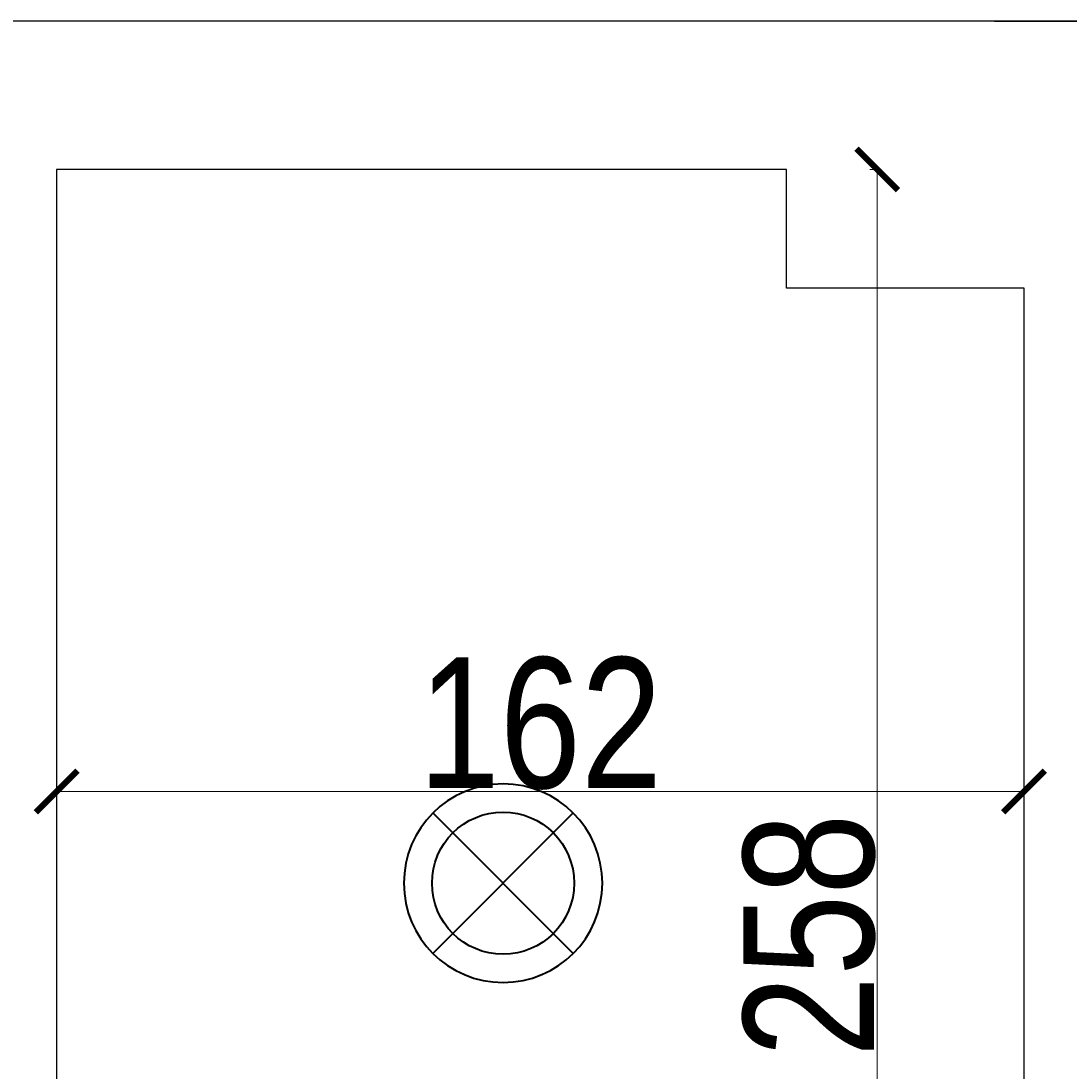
# Model space of a CAD drawing. Header units: millimetres. Extents: x -5941 to 19721, y -9230 to 6433.
# Tile 198 of 204: x 17252 to 17428, y 637 to 814. Entities that reach past the tile are written whole.
import ezdxf

# ---------------------------------------------------------------- set-up
doc = ezdxf.new("R2010")
doc.units = ezdxf.units.MM
doc.layers.add('A_SC_MUROWANA_DZIAŁOWA', color=42, linetype='Continuous')
doc.layers.add('A_wymiary', color=55, linetype='Continuous')
doc.layers.add('e', color=1, linetype='Continuous', lineweight=40)
doc.styles.add('Opisowy', font='arial.ttf', dxfattribs={"width": 0.8})
doc.dimstyles.new('WYMIARY', dxfattribs={"dimtxt": 1.3, "dimasz": 7, "dimexe": 1.25, "dimexo": 0.3, "dimgap": 0.2, "dimtad": 1, "dimzin": 4, "dimtxsty": 'Opisowy', "dimblk1": 'ARCHTICK', "dimblk2": 'ARCHTICK', "dimsah": 1, "dimcen": 2.5, "dimazin": 0, "dimtfac": 1, "dimtmove": 1, "dimatfit": 3, "dimldrblk": 'ARCHTICK', "dimfxl": 0, "dimlwd": 18, "dimlwe": 9, "dimarcsym": 0})

# ---------------------------------------------------------------- blocks, each defined once
blk = doc.blocks.new('_ArchTick')
at = {"color": 0, "const_width": 0.15}
blk.add_lwpolyline([(-0.5, -0.5), (0.5, 0.5)], dxfattribs=at)
blk = doc.blocks.new('*D81')
at = {"layer": 'A_wymiary', "color": 0, "lineweight": 9}
for p, q in [((17257.63, 685), (17257.63, 683.05)), ((17420.63, 685), (17420.63, 683.05))]:
    blk.add_line(p, q, dxfattribs=at)
at = {"layer": 'A_wymiary', "color": 0, "lineweight": 18}
blk.add_line((17257.63, 684.3), (17420.63, 684.3), dxfattribs=at)
at = {"layer": 'Defpoints', "color": 0}
for p in [(17257.63, 789.08), (17420.63, 789.08), (17420.63, 684.3)]:
    blk.add_point(p, dxfattribs=at)
at = {"layer": 'A_wymiary', "color": 0, "lineweight": 18, "xscale": 7, "yscale": 7, "zscale": 7, "rotation": 180}
blk.add_blockref('_ArchTick', (17257.63, 684.3), dxfattribs=at)
at = {"layer": 'A_wymiary', "color": 0, "lineweight": 18, "xscale": 7, "yscale": 7, "zscale": 7}
blk.add_blockref('_ArchTick', (17420.63, 684.3), dxfattribs=at)
at = {"layer": 'A_wymiary', "color": 0, "insert": (17339.13, 695.73), "char_height": 1.3, "attachment_point": 5, "style": 'Opisowy'}
blk.add_mtext('{\\H16.923077x;\\C3;162}', dxfattribs=at)
blk = doc.blocks.new('*D82')
at = {"layer": 'A_wymiary', "color": 0, "lineweight": 9}
for p, q in [((17396.61, 789.08), (17394.66, 789.08)), ((17396.61, 531.08), (17394.66, 531.08))]:
    blk.add_line(p, q, dxfattribs=at)
at = {"layer": 'A_wymiary', "color": 0, "lineweight": 18}
blk.add_line((17395.91, 789.08), (17395.91, 531.08), dxfattribs=at)
at = {"layer": 'Defpoints', "color": 0}
for p in [(17420.63, 789.08), (17395.91, 531.08), (17420.63, 531.08)]:
    blk.add_point(p, dxfattribs=at)
at = {"layer": 'A_wymiary', "color": 0, "lineweight": 18, "xscale": 7, "yscale": 7, "zscale": 7}
for p, rotation in [((17395.91, 789.08), 90), ((17395.91, 531.08), 270)]:
    blk.add_blockref('_ArchTick', p, dxfattribs=dict(at, rotation=rotation))
at = {"layer": 'A_wymiary', "color": 0, "insert": (17384.48, 660.08), "char_height": 1.3, "attachment_point": 5, "rotation": 90, "style": 'Opisowy'}
blk.add_mtext('{\\H16.923077x;\\C3;258}', dxfattribs=at)
blk = doc.blocks.new('Wośw44')
at = {"layer": 'e'}
for p, q in [((-77826.54, 17259.07), (-77850.18, 17235.42)), ((-77850.18, 17259.07), (-77826.54, 17235.42))]:
    blk.add_line(p, q, dxfattribs=at)
blk.add_circle((-77838.36, 17247.25), 16.72, dxfattribs=at)

msp = doc.modelspace()

# ---------------------------------------------------------------- linework, layer by layer
at = {"layer": 'A_SC_MUROWANA_DZIAŁOWA'}
for p, q in [((17900.628, 814.079), (17230.628, 814.079)), ((17380.628, 789.079), (17257.628, 789.079)), ((17420.628, 769.079), (17380.628, 769.079))]:
    msp.add_line(p, q, dxfattribs=at)
for points in [[(17415.628, 814.079), (17900.628, 814.079)], [(17257.628, 789.079), (17257.628, 531.079)], [(17380.628, 769.079), (17380.628, 789.079)], [(17420.628, 531.079), (17420.628, 769.079)]]:
    msp.add_lwpolyline(points, dxfattribs=at)
at = {"layer": 'e'}
msp.add_circle((17332.862, 668.859, 0), 11.973, dxfattribs=at)

# ---------------------------------------------------------------- block references
at = {"layer": 'e', "xscale": -1, "rotation": 180}
msp.add_blockref('Wośw44', (95171.218, 17916.104, 0), dxfattribs=at)

# ---------------------------------------------------------------- dimensions: what is measured, and where the dimension line sits
at = {"layer": 'A_wymiary'}
dim = msp.add_linear_dim(base=(17395.908, 531.079), p1=(17420.628, 789.079), p2=(17420.628, 531.079), angle=90, text='{\\H16.923077x;\\C3;258}', dimstyle='WYMIARY', override={"dimtxsty": 'Opisowy'}, dxfattribs=at)
dim.commit()
dim.dimension.update_dxf_attribs({"geometry": '*D82', "text_midpoint": (17384.475, 660.079)})
dim = msp.add_linear_dim(base=(17420.628, 684.299), p1=(17257.628, 789.079), p2=(17420.628, 789.079), text='{\\H16.923077x;\\C3;162}', dimstyle='WYMIARY', override={"dimtxsty": 'Opisowy'}, dxfattribs=at)
dim.commit()
dim.dimension.update_dxf_attribs({"geometry": '*D81', "text_midpoint": (17339.128, 695.732)})

doc.saveas('drawing.dxf')
